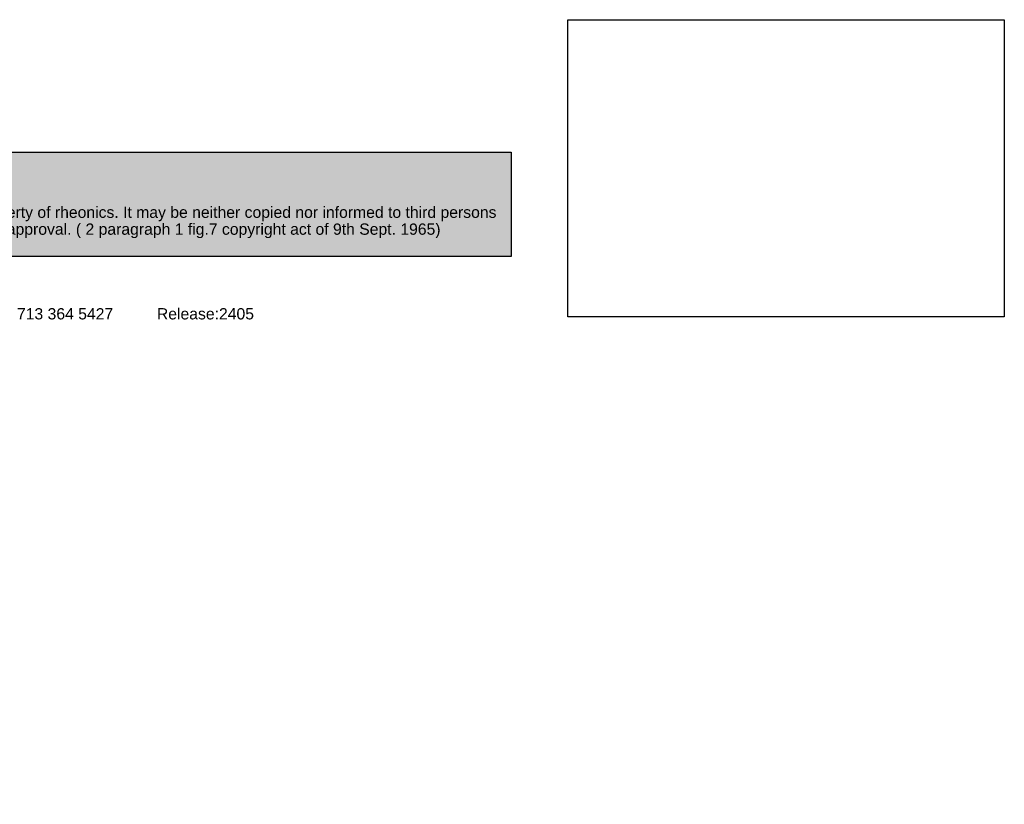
# Paper-space layout 'Blatt1' of a CAD drawing. Header units: millimetres. Extents: x 1 to 1549, y -85 to 184.
# Tile 2 of 9: x 121 to 296, y -85 to 55. Entities that reach past the tile are written whole.
import ezdxf
from ezdxf.entities.mleader import LeaderData, LeaderLine
from ezdxf.math import Vec2, Vec3

# ---------------------------------------------------------------- set-up
doc = ezdxf.new("R2010")
doc.units = ezdxf.units.MM
doc.layers.add('Default', color=7, linetype='Continuous')
picture_1 = doc.add_image_def('image1.jpg', size_in_pixel=(1363, 928))

# ---------------------------------------------------------------- blocks, each defined once
blk = doc.blocks.new('_Dot')
at = {"color": 0, "linetype": 'ByBlock', "lineweight": -2}
blk.add_line((-0.5, 0), (-1, 0), dxfattribs=at)
at = {"color": 0, "linetype": 'ByBlock', "const_width": 0.5}
blk.add_lwpolyline([(-0.25, 0, 1), (0.25, 0, 1)], format="xyb", close=True, dxfattribs=at)
blk = doc.blocks.new('Block1')
at = {"layer": 'Default', "linetype": 'Continuous'}
blk.add_hatch(color=7, dxfattribs=at).paths.add_polyline_path([(207.88, 0), (0, 0), (0, -18.48), (207.88, -18.48)])
at = {"layer": 'Default', "color": 7, "linetype": 'Continuous'}
for p, q in [((0, 0), (207.88, 0)), ((207.88, 0), (207.88, -18.48)), ((207.88, -18.48), (0, -18.48))]:
    blk.add_line(p, q, dxfattribs=at)
image = blk.add_image(picture_1, insert=(217.94, -29.22), size_in_units=(77.52, 52.78))
image.dxf.flags = 7
ml = blk.add_multileader_mtext('Standard', dxfattribs=at)
ml.set_content('{\\pxsm0.9;\\fArial|b0||i0||c0|p34;\\W1.;This drawing remains property of rheonics. It may be neither copied nor informed to third persons \\Por competitors without our approval. ( 2 paragraph 1 fig.7 copyright act of 9th Sept. 1965)\\P}', color=256)
ml.set_leader_properties()
ml.set_arrow_properties(name='DOT')
ml.build(insert=Vec2(0, 0))
ml.multileader.update_dxf_attribs({"leader_type": 0, "dogleg_length": 0, "arrow_head_size": 2})
ctx = ml.context
ctx.base_point, ctx.char_height, ctx.arrow_head_size, ctx.landing_gap_size = Vec3(84.7, -10.93), 2, 2, 0.7
ctx.mtext.insert = Vec3(85.4, -9.64)
ml = blk.add_multileader_mtext('Standard', dxfattribs=at)
ml.set_content('{\\pxsm0.9;\\fArial|b0||i0||c0|p34;\\W1.;rheonics • Switzerland • USA • www.rheonics.com • info@rheonics.com +41 52 511 32 00 +1 713 364 5427          Release:2405\\P}', color=256)
ml.set_leader_properties()
ml.set_arrow_properties(name='DOT')
ml.build(insert=Vec2(0, 0))
ml.multileader.update_dxf_attribs({"leader_type": 0, "dogleg_length": 0, "arrow_head_size": 2})
ctx = ml.context
ctx.base_point, ctx.char_height, ctx.arrow_head_size, ctx.landing_gap_size = Vec3(3.82, -28.97), 2, 2, 0.7
ctx.mtext.insert = Vec3(4.52, -27.68)

psp = doc.layouts.new('Blatt1')

# ---------------------------------------------------------------- block references
at = {"layer": 'Default', "color": 7}
psp.add_blockref('Block1', (0.752, 31.01), dxfattribs=at)

doc.saveas('drawing.dxf')
